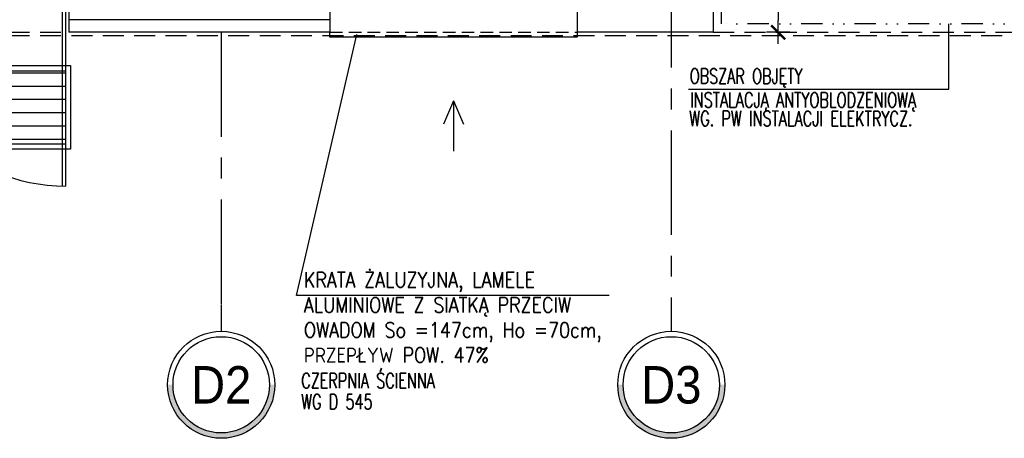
# Model space of a CAD drawing. Extents: x 41755 to 123924, y -112333 to 86187.
# Tile 63 of 256: x 100132 to 100720, y -63183 to -62933. Entities that reach past the tile are written whole.
import ezdxf
from ezdxf.enums import TextEntityAlignment as Align

# ---------------------------------------------------------------- set-up
doc = ezdxf.new("R2010")
doc.units = 0
doc.header["$LTSCALE"] = 50
for name, pattern in [('CENTER', [2, 1.25, -0.25, 0.25, -0.25]), ('DASHED', [0.75, 0.5, -0.25]), ('DASHED2', [0.375, 0.25, -0.125]), ('DIVIDE', [31.75, 12.7, -6.35, 0, -6.35, 0, -6.35])]:
    doc.linetypes.add(name, pattern=pattern)
doc.layers.get('0').update_dxf_attribs({"color": 101, "linetype": 'CONTINUOUS'})
doc.layers.add('0-pomoc', color=21, linetype='CONTINUOUS', plot=False)
for name, color, linetype in [('BEMM_OPIS_DETALE', 41, 'CONTINUOUS'), ('Drz---drzwi', 5, 'CONTINUOUS'), ('Fas-metal-widok', 8, 'CONTINUOUS'), ('Ins-went', 141, 'CONTINUOUS'), ('Os-osie glowne', 1, 'CENTER'), ('Os-osie-opis', 16, 'CONTINUOUS'), ('Sc-izolacja term-styropian', 151, 'STYROPIAN-KA'), ('Sch-opis', 51, 'CONTINUOUS'), ('Suf-widok', 8, 'CONTINUOUS'), ('W-idok', 8, 'CONTINUOUS'), ('W-idok nad', 5, 'DASHED2'), ('Wym-wew', 8, 'CONTINUOUS'), ('Wyp-meble', 155, 'CONTINUOUS')]:
    doc.layers.add(name, color=color, linetype=linetype)
doc.styles.add('dwg_opis duży', font='ARIAL.TTF', dxfattribs={"width": 0.9})
doc.styles.add('KA wymiar', font='romans.shx', dxfattribs={"width": 0.6})
doc.styles.add('ROMANS', font='romans', dxfattribs={"width": 0.85})
doc.linetypes.add('BATTING', pattern='A,0.0001,-0.1,[134,ltypeshp.shx,S=0.1,R=0,X=-0.1,Y=0],-0.2,[134,ltypeshp.shx,S=0.1,R=180,X=0.1,Y=0],-0.1', length=0.4001)
doc.linetypes.add('STYROPIAN-KA', pattern='A,0.0001,-0.1,[135,ltypeshp.shx,S=0.1,R=0,X=-0.1,Y=0],0,[135,ltypeshp.shx,S=0.1,R=180,X=0.1,Y=0],-0.1', length=0.2001)
doc.dimstyles.new('KA wymiar', dxfattribs={"dimscale": 50, "dimtxt": 0.23, "dimasz": 0.14, "dimexe": 0, "dimexo": 0, "dimgap": 0.08, "dimtad": 1, "dimdec": 1, "dimrnd": 0.5, "dimzin": 9, "dimdsep": 46, "dimtxsty": 'KA wymiar', "dimblk1": 'UKOS', "dimblk2": 'UKOS', "dimsah": 1, "dimcen": 0.2, "dimse1": 1, "dimse2": 1, "dimclrd": 256, "dimclre": 256, "dimclrt": 2, "dimadec": 0, "dimazin": 0, "dimtfac": 1, "dimtdec": 1, "dimtix": 1, "dimtmove": 2, "dimatfit": 3, "dimldrblk": 'DOT', "dimfxl": 0, "dimtolj": 1, "dimtzin": 9, "dimarcsym": 0})

# ---------------------------------------------------------------- blocks, each defined once
blk = doc.blocks.new('_opis_osi_liczbowy')
blk.add_hatch(color=256).paths.add_polyline_path([(32, 32), (32, 28.8, -1), (32, -28.8), (32, -32, 1)])
for radius in [32, 28.8]:
    blk.add_circle((32, 0), radius)
at = {"style": 'dwg_opis duży', "width": 0.9}
blk.add_attdef('AXNAMEH', text='', height=22.4, rotation=90, dxfattribs=at).set_placement((32, 0), align=Align.MIDDLE_CENTER)
blk = doc.blocks.new('_STRZAŁKA_WENT')
for q in [(-6.02, -14.01), (0, -30.24), (6.02, -14.01)]:
    blk.add_line((0, 0), q)
blk = doc.blocks.new('_wycieraczka')
at = {"linetype": 'Continuous', "ltscale": 5}
h = blk.add_hatch(dxfattribs=at)
h.set_pattern_fill('LINE', color=256, scale=2.5, angle=90, style=0)
h.set_pattern_definition([(90, (92070.9664, 493194.282), (-7.9375, 5e-16), [])])
h.paths.add_polyline_path([(3, -97), (47, -97), (47, -3), (3, -3)])
for points in [[(0, -100), (0, 0), (50, 0), (50, -100)], [(3, -97), (3, -3), (47, -3), (47, -97)]]:
    blk.add_lwpolyline(points, close=True, dxfattribs=at)
blk = doc.blocks.new('_khjxfkljhkfh')
at = {"ltscale": 7}
for p, q in [((-61, -23), (-61, 34)), ((-7, -10), (-7, -116.98)), ((-5, -10), (-5, -117))]:
    blk.add_line(p, q, dxfattribs=at)
for points in [[(0, 0), (-5, 0), (-5, -10), (0, -10)], [(-112, 0), (-117, 0), (-117, -10), (-112, -10)]]:
    blk.add_lwpolyline(points, close=True, dxfattribs=at)
blk.add_lwpolyline([(-5, -10), (-117, -10)], dxfattribs=at)
blk.add_arc((-5, -10), 107, 180, 270)
blk = doc.blocks.new('UKOS')
at = {"color": 1}
blk.add_line((0, 1), (0, -1), dxfattribs=at)
at = {"color": 8}
blk.add_line((1, 0), (-1, 0), dxfattribs=at)
at = {"color": 1, "const_width": 0.2}
blk.add_lwpolyline([(0.599, 0.599), (-0.599, -0.599)], dxfattribs=at)
blk = doc.blocks.new('*D2480')
at = {"layer": 'Wym-wew', "lineweight": -2}
blk.add_line((100584.81, -62850.03), (100584.81, -62933.03), dxfattribs=at)
at = {"layer": 'Wym-wew', "lineweight": -2, "xscale": 7.000000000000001, "yscale": 7.000000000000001, "zscale": 7.000000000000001}
for p, rotation in [((100584.81, -62843.03), 90), ((100584.81, -62940.03), 270)]:
    blk.add_blockref('UKOS', p, dxfattribs=dict(at, rotation=rotation))
at = {"layer": 'Wym-wew', "color": 2, "insert": (100575.06, -62891.53), "char_height": 11.5, "attachment_point": 5, "rotation": 90, "style": 'KA wymiar'}
blk.add_mtext('\\A1;97', dxfattribs=at)
blk = doc.blocks.new('_Dot')
at = {"layer": '0-pomoc', "color": 0, "lineweight": -2}
blk.add_line((-0.5, 0), (-1, 0), dxfattribs=at)
at = {"layer": '0-pomoc', "color": 0, "const_width": 0.5}
blk.add_lwpolyline([(-0.25, 0, 1), (0.25, 0, 1)], format="xyb", close=True, dxfattribs=at)

msp = doc.modelspace()

# ---------------------------------------------------------------- linework, layer by layer
at = {"layer": 'BEMM_OPIS_DETALE'}
msp.add_line((100483.81, -63097.503), (100296.924, -63097.503), dxfattribs=at)
msp.add_lwpolyline([(100296.924, -63097.503), (100332.951, -62941.43)], dxfattribs=at)
at = {"layer": 'Fas-metal-widok', "linetype": 'DASHED', "ltscale": 0.5}
msp.add_lwpolyline([(100049.966, -62942.031), (100933.966, -62942.031)], dxfattribs=at)
at = {"layer": 'Os-osie glowne'}
for points in [[(100520.966, -55498.715), (100520.966, -63102.922)], [(100251.966, -61540.031), (100251.966, -63102.922)]]:
    msp.add_lwpolyline(points, dxfattribs=at)
at = {"layer": 'Os-osie-opis'}
for points in [[(100251.966, -63102.922), (100251.966, -63118.922)], [(100520.966, -63102.922), (100520.966, -63118.922)]]:
    msp.add_lwpolyline(points, dxfattribs=at)
at = {"layer": 'Sc-izolacja term-styropian', "linetype": 'BATTING', "ltscale": 0.35}
msp.add_line((100316.966, -62932.531), (100160.966, -62932.531), dxfattribs=at)
at = {"layer": 'Sc-izolacja term-styropian', "linetype": 'ByBlock'}
for p, q in [((100316.966, -62940.031), (100160.966, -62940.031)), ((100545.966, -62940.031), (100464.678, -62940.031))]:
    msp.add_line(p, q, dxfattribs=at)
for points in [[(100545.966, -62843.031), (100545.966, -62940.031)], [(100160.966, -62925.031), (100160.966, -62940.031)], [(100316.966, -62925.031), (100316.966, -62940.031)], [(100464.678, -62925.031), (100464.678, -62940.031)]]:
    msp.add_lwpolyline(points, dxfattribs=at)
at = {"layer": 'Sch-opis'}
msp.add_lwpolyline([(100531.227, -62974.084), (100686.741, -62974.084), (100686.741, -62935.031)], dxfattribs=at)
at = {"layer": 'Suf-widok', "linetype": 'DIVIDE', "ltscale": 0.02}
msp.add_lwpolyline([(100550.966, -62848.031), (100770.966, -62848.031), (100770.966, -62935.031), (100550.966, -62935.031)], close=True, dxfattribs=at)
at = {"layer": 'W-idok', "linetype": 'DASHED', "ltscale": 0.3}
msp.add_lwpolyline([(100316.966, -62940.031), (100464.678, -62940.031)], dxfattribs=at)
at = {"layer": 'W-idok'}
msp.add_lwpolyline([(100464.678, -62940.031), (100464.678, -62943.031), (100316.966, -62943.031), (100316.966, -62940.031)], dxfattribs=at)
at = {"layer": 'W-idok nad'}
for points in [[(100049.966, -62940.031), (100160.966, -62940.031)], [(100545.966, -62940.031), (100775.966, -62940.031)]]:
    msp.add_lwpolyline(points, dxfattribs=at)

# ---------------------------------------------------------------- block references
at = {"layer": 'Drz---drzwi'}
msp.add_blockref('_khjxfkljhkfh', (100163.966, -62915.031), dxfattribs=at)
at = {"layer": 'Ins-went', "xscale": -1}
msp.add_blockref('_STRZAŁKA_WENT', (100390.822, -62980.999), dxfattribs=at)
at = {"layer": 'Os-osie-opis', "rotation": 270}
for p, values in [((100251.966, -63118.922), {'AXNAMEH': 'D2'}), ((100520.966, -63118.922), {'AXNAMEH': 'D3'})]:
    msp.add_blockref('_opis_osi_liczbowy', p, dxfattribs=at).add_auto_attribs(values)
at = {"layer": 'Wyp-meble', "rotation": 89.99999999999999}
msp.add_blockref('_wycieraczka', (100061.966, -63010.031), dxfattribs=at)

# ---------------------------------------------------------------- texts
at = {"layer": 'BEMM_OPIS_DETALE', "insert": (100301.417, -63083.638), "char_height": 9, "width": 196.24153, "attachment_point": 1, "style": 'ROMANS'}
msp.add_mtext('KRATA ŻALUZYJNA, LAMELE ALUMINIOWE Z SIATKĄ PRZECIW OWADOM So =147cm, Ho =70cm, PRZEPŁYW POW. 47%', dxfattribs=at)
at = {"layer": 'Sch-opis', "style": 'ROMANS', "width": 0.7}
for s, p in [('OBSZAR OBJĘTY ', (100531.981, -62970.797)), ('INSTALACJĄ ANTYOBLODZENIOWĄ ', (100532.266, -62985.028)), ('WG. PW INSTALACJI ELEKTRYCZ.', (100531.761, -62996.132))]:
    msp.add_text(s, height=9, rotation=359.978633, dxfattribs=at).set_placement(p)
for s, p in [('CZERPNIA ŚCIENNA', (100299.801, -63152.931, 0)), ('WG D 545', (100299.801, -63165.539, 0))]:
    msp.add_text(s, height=9, dxfattribs=at).set_placement(p)

# ---------------------------------------------------------------- dimensions: what is measured, and where the dimension line sits
at = {"layer": 'Wym-wew'}
dim = msp.add_linear_dim(base=(100584.814, -62940.031), p1=(100609.406, -62843.031), p2=(100569.406, -62940.031), angle=90, dimstyle='KA wymiar', override={"dimscale": 100, "dimtxt": 0.115, "dimasz": 0.07, "dimgap": 0.04, "dimdec": 2, "dimpost": '\\X', "dimtdec": 2}, dxfattribs=at)
dim.commit()
dim.dimension.update_dxf_attribs({"geometry": '*D2480', "text_midpoint": (100575.064, -62891.531)})

doc.saveas('drawing.dxf')
